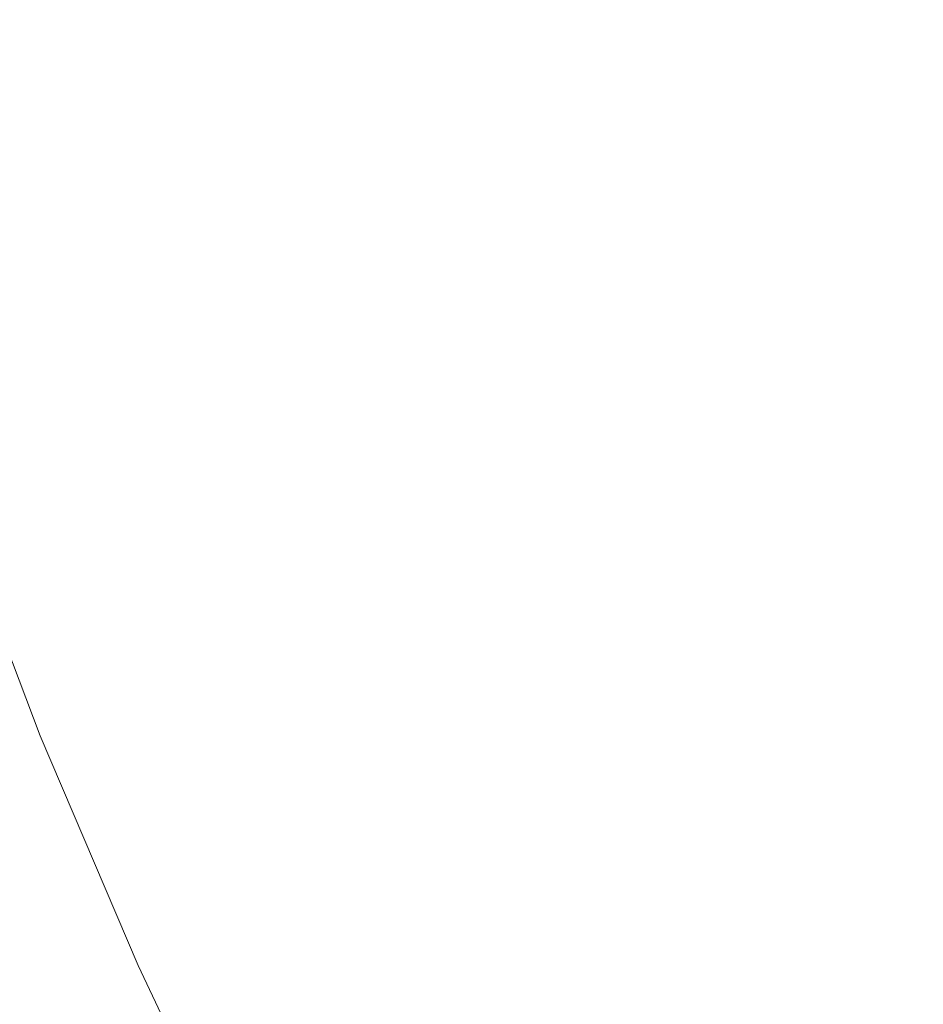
# Model space of a CAD drawing. Header units: centimetres. Extents: x -25.8 to 27.5, y 33.3 to 35.1.
# Tile 118 of 256: x -7.9724 to -7.9263, y 33.7146 to 33.7648. Entities that reach past the tile are written whole.
import ezdxf

# ---------------------------------------------------------------- set-up
doc = ezdxf.new("R2010")
doc.units = ezdxf.units.CM
doc.header["$LTSCALE"] = 2.54
doc.layers.add('Lucido design-1', color=7, linetype='Continuous')

# ---------------------------------------------------------------- blocks, each defined once
blk = doc.blocks.new('Gruppo-6-1')
at = {"color": 7, "linetype": 'Continuous', "lineweight": 9}
for points in [[(-25.69296, 35.040112, 330.586121), (-25.69296, 33.440112, 330.586121), (27.40704, 33.440112, 330.586121), (27.40704, 35.040112, 330.586121)], [(-25.69296, 35.040112, 306.619358), (-25.69296, 33.440112, 306.619358), (27.40704, 33.440112, 306.619358), (27.40704, 35.040112, 306.619358)]]:
    blk.add_3dface(points, dxfattribs=at)
for points, invisible_edges in [([(-7.941254, 33.764073, 329.794612), (-7.944257, 33.774679, 329.794612), (-7.940652, 33.775618, 329.796346), (-7.937692, 33.765164, 329.796346)], 15), ([(-7.941254, 33.764073, 305.827849), (-7.944257, 33.774679, 305.827849), (-7.940652, 33.775618, 305.829583), (-7.937692, 33.765164, 305.829583)], 15), ([(-7.944884, 33.762961, 329.793031), (-7.947931, 33.773723, 329.793031), (-7.944257, 33.774679, 329.794612), (-7.941254, 33.764073, 329.794612)], 15), ([(-7.944884, 33.762961, 305.826268), (-7.947931, 33.773723, 305.826268), (-7.944257, 33.774679, 305.827849), (-7.941254, 33.764073, 305.827849)], 15), ([(-7.948577, 33.76183, 329.791607), (-7.951669, 33.772749, 329.791607), (-7.947931, 33.773723, 329.793031), (-7.944884, 33.762961, 329.793031)], 15), ([(-7.948577, 33.76183, 305.824844), (-7.951669, 33.772749, 305.824844), (-7.947931, 33.773723, 305.826268), (-7.944884, 33.762961, 305.826268)], 15), ([(-7.952325, 33.760682, 329.790342), (-7.955463, 33.771762, 329.790342), (-7.951669, 33.772749, 329.791607), (-7.948577, 33.76183, 329.791607)], 15), ([(-7.952325, 33.760682, 305.823579), (-7.955463, 33.771762, 305.823579), (-7.951669, 33.772749, 305.824844), (-7.948577, 33.76183, 305.824844)], 15), ([(-7.956124, 33.759519, 329.789238), (-7.959308, 33.770761, 329.789238), (-7.955463, 33.771762, 329.790342), (-7.952325, 33.760682, 329.790342)], 15), ([(-7.956124, 33.759519, 305.822475), (-7.959308, 33.770761, 305.822475), (-7.955463, 33.771762, 305.823579), (-7.952325, 33.760682, 305.823579)], 15), ([(-7.959966, 33.758342, 329.788299), (-7.963196, 33.769748, 329.788299), (-7.959308, 33.770761, 329.789238), (-7.956124, 33.759519, 329.789238)], 15), ([(-7.959966, 33.758342, 305.821536), (-7.963196, 33.769748, 305.821536), (-7.959308, 33.770761, 305.822475), (-7.956124, 33.759519, 305.822475)], 15), ([(-7.963846, 33.757154, 329.787525), (-7.967123, 33.768726, 329.787525), (-7.963196, 33.769748, 329.788299), (-7.959966, 33.758342, 329.788299)], 15), ([(-7.963846, 33.757154, 305.820762), (-7.967123, 33.768726, 305.820762), (-7.963196, 33.769748, 305.821536), (-7.959966, 33.758342, 305.821536)], 15), ([(-7.924214, 33.758405, 329.802432), (-7.927473, 33.768293, 329.802432), (-7.924241, 33.769283, 329.804742), (-7.921027, 33.759531, 329.804742)], 15), ([(-7.924214, 33.758405, 305.835669), (-7.927473, 33.768293, 305.835669), (-7.924241, 33.769283, 305.837979), (-7.921027, 33.759531, 305.837979)], 15), ([(-7.967756, 33.755957, 329.786919), (-7.97108, 33.767695, 329.786919), (-7.967123, 33.768726, 329.787525), (-7.963846, 33.757154, 329.787525)], 15), ([(-7.967756, 33.755957, 305.820156), (-7.97108, 33.767695, 305.820156), (-7.967123, 33.768726, 305.820762), (-7.963846, 33.757154, 305.820762)], 15), ([(-7.92749, 33.757247, 329.800259), (-7.930796, 33.767276, 329.800259), (-7.927473, 33.768293, 329.802432), (-7.924214, 33.758405, 329.802432)], 15), ([(-7.92749, 33.757247, 305.833496), (-7.930796, 33.767276, 305.833496), (-7.927473, 33.768293, 305.835669), (-7.924214, 33.758405, 305.835669)], 15), ([(-7.97169, 33.754752, 329.786483), (-7.975062, 33.766658, 329.786483), (-7.97108, 33.767695, 329.786919), (-7.967756, 33.755957, 329.786919)], 15), ([(-7.97169, 33.754752, 305.81972), (-7.975062, 33.766658, 305.81972), (-7.97108, 33.767695, 305.820156), (-7.967756, 33.755957, 305.820156)], 15), ([(-7.930851, 33.75606, 329.798229), (-7.934204, 33.766232, 329.798229), (-7.930796, 33.767276, 329.800259), (-7.92749, 33.757247, 329.800259)], 15), ([(-7.930851, 33.75606, 305.831466), (-7.934204, 33.766232, 305.831466), (-7.930796, 33.767276, 305.833496), (-7.92749, 33.757247, 305.833496)], 15), ([(-7.975641, 33.753542, 329.786217), (-7.979061, 33.765617, 329.786217), (-7.975062, 33.766658, 329.786483), (-7.97169, 33.754752, 329.786483)], 15), ([(-7.975641, 33.753542, 305.819453), (-7.979061, 33.765617, 305.819453), (-7.975062, 33.766658, 305.81972), (-7.97169, 33.754752, 305.81972)], 15), ([(-7.93429, 33.754845, 329.796346), (-7.937692, 33.765164, 329.796346), (-7.934204, 33.766232, 329.798229), (-7.930851, 33.75606, 329.798229)], 15), ([(-7.93429, 33.754845, 305.829583), (-7.937692, 33.765164, 305.829583), (-7.934204, 33.766232, 305.831466), (-7.930851, 33.75606, 305.831466)], 15), ([(-7.937803, 33.753604, 329.794612), (-7.941254, 33.764073, 329.794612), (-7.937692, 33.765164, 329.796346), (-7.93429, 33.754845, 329.796346)], 15), ([(-7.937803, 33.753604, 305.827849), (-7.941254, 33.764073, 305.827849), (-7.937692, 33.765164, 305.829583), (-7.93429, 33.754845, 305.829583)], 15), ([(-7.941383, 33.752339, 329.793031), (-7.944884, 33.762961, 329.793031), (-7.941254, 33.764073, 329.794612), (-7.937803, 33.753604, 329.794612)], 15), ([(-7.941383, 33.752339, 305.826268), (-7.944884, 33.762961, 305.826268), (-7.941254, 33.764073, 305.827849), (-7.937803, 33.753604, 305.827849)], 15), ([(-7.945024, 33.751052, 329.791607), (-7.948577, 33.76183, 329.791607), (-7.944884, 33.762961, 329.793031), (-7.941383, 33.752339, 329.793031)], 15), ([(-7.945024, 33.751052, 305.824844), (-7.948577, 33.76183, 305.824844), (-7.944884, 33.762961, 305.826268), (-7.941383, 33.752339, 305.826268)], 15), ([(-7.948721, 33.749746, 329.790342), (-7.952325, 33.760682, 329.790342), (-7.948577, 33.76183, 329.791607), (-7.945024, 33.751052, 329.791607)], 15), ([(-7.948721, 33.749746, 305.823579), (-7.952325, 33.760682, 305.823579), (-7.948577, 33.76183, 305.824844), (-7.945024, 33.751052, 305.824844)], 15), ([(-7.952467, 33.748423, 329.789238), (-7.956124, 33.759519, 329.789238), (-7.952325, 33.760682, 329.790342), (-7.948721, 33.749746, 329.790342)], 15), ([(-7.952467, 33.748423, 305.822475), (-7.956124, 33.759519, 305.822475), (-7.952325, 33.760682, 305.823579), (-7.948721, 33.749746, 305.823579)], 15), ([(-7.956255, 33.747084, 329.788299), (-7.959966, 33.758342, 329.788299), (-7.956124, 33.759519, 329.789238), (-7.952467, 33.748423, 329.789238)], 15), ([(-7.956255, 33.747084, 305.821536), (-7.959966, 33.758342, 305.821536), (-7.956124, 33.759519, 305.822475), (-7.952467, 33.748423, 305.822475)], 15), ([(-7.960081, 33.745732, 329.787525), (-7.963846, 33.757154, 329.787525), (-7.959966, 33.758342, 329.788299), (-7.956255, 33.747084, 329.788299)], 15), ([(-7.960081, 33.745732, 305.820762), (-7.963846, 33.757154, 305.820762), (-7.959966, 33.758342, 305.821536), (-7.956255, 33.747084, 305.821536)], 15), ([(-7.923762, 33.747368, 329.800259), (-7.92749, 33.757247, 329.800259), (-7.924214, 33.758405, 329.802432), (-7.920538, 33.748664, 329.802432)], 15), ([(-7.923762, 33.747368, 305.833496), (-7.92749, 33.757247, 305.833496), (-7.924214, 33.758405, 305.835669), (-7.920538, 33.748664, 305.835669)], 15), ([(-7.963937, 33.74437, 329.786919), (-7.967756, 33.755957, 329.786919), (-7.963846, 33.757154, 329.787525), (-7.960081, 33.745732, 329.787525)], 15), ([(-7.963937, 33.74437, 305.820156), (-7.967756, 33.755957, 305.820156), (-7.963846, 33.757154, 305.820762), (-7.960081, 33.745732, 305.820762)], 15), ([(-7.927069, 33.746039, 329.798229), (-7.930851, 33.75606, 329.798229), (-7.92749, 33.757247, 329.800259), (-7.923762, 33.747368, 329.800259)], 15), ([(-7.927069, 33.746039, 305.831466), (-7.930851, 33.75606, 305.831466), (-7.92749, 33.757247, 305.833496), (-7.923762, 33.747368, 305.833496)], 15), ([(-7.967816, 33.742999, 329.786483), (-7.97169, 33.754752, 329.786483), (-7.967756, 33.755957, 329.786919), (-7.963937, 33.74437, 329.786919)], 15), ([(-7.967816, 33.742999, 305.81972), (-7.97169, 33.754752, 305.81972), (-7.967756, 33.755957, 305.820156), (-7.963937, 33.74437, 305.820156)], 15), ([(-7.930454, 33.744679, 329.796346), (-7.93429, 33.754845, 329.796346), (-7.930851, 33.75606, 329.798229), (-7.927069, 33.746039, 329.798229)], 15), ([(-7.930454, 33.744679, 305.829583), (-7.93429, 33.754845, 305.829583), (-7.930851, 33.75606, 305.831466), (-7.927069, 33.746039, 305.831466)], 15), ([(-7.933911, 33.74329, 329.794612), (-7.937803, 33.753604, 329.794612), (-7.93429, 33.754845, 329.796346), (-7.930454, 33.744679, 329.796346)], 15), ([(-7.933911, 33.74329, 305.827849), (-7.937803, 33.753604, 305.827849), (-7.93429, 33.754845, 305.829583), (-7.930454, 33.744679, 305.829583)], 15), ([(-7.971712, 33.741623, 329.786217), (-7.975641, 33.753542, 329.786217), (-7.97169, 33.754752, 329.786483), (-7.967816, 33.742999, 329.786483)], 15), ([(-7.971712, 33.741623, 305.819453), (-7.975641, 33.753542, 305.819453), (-7.97169, 33.754752, 305.81972), (-7.967816, 33.742999, 305.81972)], 15), ([(-7.975823, 33.74017, 329.786121), (-7.97981, 33.752265, 329.786121), (-7.975641, 33.753542, 329.786217), (-7.971712, 33.741623, 329.786217)], 14), ([(-7.975823, 33.74017, 305.819358), (-7.97981, 33.752265, 305.819358), (-7.975641, 33.753542, 305.819453), (-7.971712, 33.741623, 305.819453)], 14), ([(-7.937434, 33.741874, 329.793031), (-7.941383, 33.752339, 329.793031), (-7.937803, 33.753604, 329.794612), (-7.933911, 33.74329, 329.794612)], 15), ([(-7.937434, 33.741874, 305.826268), (-7.941383, 33.752339, 305.826268), (-7.937803, 33.753604, 305.827849), (-7.933911, 33.74329, 305.827849)], 15), ([(-7.941017, 33.740434, 329.791607), (-7.945024, 33.751052, 329.791607), (-7.941383, 33.752339, 329.793031), (-7.937434, 33.741874, 329.793031)], 15), ([(-7.941017, 33.740434, 305.824844), (-7.945024, 33.751052, 305.824844), (-7.941383, 33.752339, 305.826268), (-7.937434, 33.741874, 305.826268)], 15), ([(-7.944655, 33.738973, 329.790342), (-7.948721, 33.749746, 329.790342), (-7.945024, 33.751052, 329.791607), (-7.941017, 33.740434, 329.791607)], 15), ([(-7.944655, 33.738973, 305.823579), (-7.948721, 33.749746, 305.823579), (-7.945024, 33.751052, 305.824844), (-7.941017, 33.740434, 305.824844)], 15), ([(-7.948341, 33.737491, 329.789238), (-7.952467, 33.748423, 329.789238), (-7.948721, 33.749746, 329.790342), (-7.944655, 33.738973, 329.790342)], 15), ([(-7.948341, 33.737491, 305.822475), (-7.952467, 33.748423, 305.822475), (-7.948721, 33.749746, 305.823579), (-7.944655, 33.738973, 305.823579)], 15), ([(-7.95207, 33.735993, 329.788299), (-7.956255, 33.747084, 329.788299), (-7.952467, 33.748423, 329.789238), (-7.948341, 33.737491, 329.789238)], 15), ([(-7.95207, 33.735993, 305.821536), (-7.956255, 33.747084, 305.821536), (-7.952467, 33.748423, 305.822475), (-7.948341, 33.737491, 305.822475)], 15), ([(-7.922866, 33.736188, 329.798229), (-7.927069, 33.746039, 329.798229), (-7.923762, 33.747368, 329.800259), (-7.919618, 33.737656, 329.800259)], 15), ([(-7.922866, 33.736188, 305.831466), (-7.927069, 33.746039, 305.831466), (-7.923762, 33.747368, 305.833496), (-7.919618, 33.737656, 305.833496)], 15), ([(-7.955835, 33.73448, 329.787525), (-7.960081, 33.745732, 329.787525), (-7.956255, 33.747084, 329.788299), (-7.95207, 33.735993, 329.788299)], 15), ([(-7.955835, 33.73448, 305.820762), (-7.960081, 33.745732, 305.820762), (-7.956255, 33.747084, 305.821536), (-7.95207, 33.735993, 305.821536)], 15), ([(-7.959629, 33.732956, 329.786919), (-7.963937, 33.74437, 329.786919), (-7.960081, 33.745732, 329.787525), (-7.955835, 33.73448, 329.787525)], 15), ([(-7.959629, 33.732956, 305.820156), (-7.963937, 33.74437, 305.820156), (-7.960081, 33.745732, 305.820762), (-7.955835, 33.73448, 305.820762)], 15), ([(-7.92619, 33.734685, 329.796346), (-7.930454, 33.744679, 329.796346), (-7.927069, 33.746039, 329.798229), (-7.922866, 33.736188, 329.798229)], 15), ([(-7.92619, 33.734685, 305.829583), (-7.930454, 33.744679, 305.829583), (-7.927069, 33.746039, 305.831466), (-7.922866, 33.736188, 305.831466)], 15), ([(-7.963447, 33.731422, 329.786483), (-7.967816, 33.742999, 329.786483), (-7.963937, 33.74437, 329.786919), (-7.959629, 33.732956, 329.786919)], 15), ([(-7.963447, 33.731422, 305.81972), (-7.967816, 33.742999, 305.81972), (-7.963937, 33.74437, 305.820156), (-7.959629, 33.732956, 305.820156)], 15), ([(-7.929584, 33.733151, 329.794612), (-7.933911, 33.74329, 329.794612), (-7.930454, 33.744679, 329.796346), (-7.92619, 33.734685, 329.796346)], 15), ([(-7.929584, 33.733151, 305.827849), (-7.933911, 33.74329, 305.827849), (-7.930454, 33.744679, 305.829583), (-7.92619, 33.734685, 305.829583)], 15), ([(-7.933044, 33.731587, 329.793031), (-7.937434, 33.741874, 329.793031), (-7.933911, 33.74329, 329.794612), (-7.929584, 33.733151, 329.794612)], 15), ([(-7.933044, 33.731587, 305.826268), (-7.937434, 33.741874, 305.826268), (-7.933911, 33.74329, 305.827849), (-7.929584, 33.733151, 305.827849)], 15), ([(-7.967281, 33.729881, 329.786217), (-7.971712, 33.741623, 329.786217), (-7.967816, 33.742999, 329.786483), (-7.963447, 33.731422, 329.786483)], 15), ([(-7.967281, 33.729881, 305.819453), (-7.971712, 33.741623, 305.819453), (-7.967816, 33.742999, 305.81972), (-7.963447, 33.731422, 305.81972)], 15), ([(-7.936563, 33.729996, 329.791607), (-7.941017, 33.740434, 329.791607), (-7.937434, 33.741874, 329.793031), (-7.933044, 33.731587, 329.793031)], 15), ([(-7.936563, 33.729996, 305.824844), (-7.941017, 33.740434, 305.824844), (-7.937434, 33.741874, 305.826268), (-7.933044, 33.731587, 305.826268)], 15), ([(-7.971327, 33.728255, 329.786121), (-7.975823, 33.74017, 329.786121), (-7.971712, 33.741623, 329.786217), (-7.967281, 33.729881, 329.786217)], 14), ([(-7.971327, 33.728255, 305.819358), (-7.975823, 33.74017, 305.819358), (-7.971712, 33.741623, 305.819453), (-7.967281, 33.729881, 305.819453)], 14), ([(-7.940136, 33.728382, 329.790342), (-7.944655, 33.738973, 329.790342), (-7.941017, 33.740434, 329.791607), (-7.936563, 33.729996, 329.791607)], 15), ([(-7.940136, 33.728382, 305.823579), (-7.944655, 33.738973, 305.823579), (-7.941017, 33.740434, 305.824844), (-7.936563, 33.729996, 305.824844)], 15), ([(-25.69296, 33.440112, 329.786121), (-7.975823, 33.74017, 329.786121), (-7.971327, 33.728255, 329.786121)], 9), ([(-25.69296, 33.440112, 305.819358), (-7.975823, 33.74017, 305.819358), (-7.971327, 33.728255, 305.819358)], 9), ([(-7.943756, 33.726745, 329.789238), (-7.948341, 33.737491, 329.789238), (-7.944655, 33.738973, 329.790342), (-7.940136, 33.728382, 329.790342)], 15), ([(-7.943756, 33.726745, 305.822475), (-7.948341, 33.737491, 305.822475), (-7.944655, 33.738973, 305.823579), (-7.940136, 33.728382, 305.823579)], 15), ([(-7.947418, 33.72509, 329.788299), (-7.95207, 33.735993, 329.788299), (-7.948341, 33.737491, 329.789238), (-7.943756, 33.726745, 329.789238)], 15), ([(-7.947418, 33.72509, 305.821536), (-7.95207, 33.735993, 305.821536), (-7.948341, 33.737491, 305.822475), (-7.943756, 33.726745, 305.822475)], 15), ([(-7.951115, 33.723419, 329.787525), (-7.955835, 33.73448, 329.787525), (-7.95207, 33.735993, 329.788299), (-7.947418, 33.72509, 329.788299)], 15), ([(-7.951115, 33.723419, 305.820762), (-7.955835, 33.73448, 305.820762), (-7.95207, 33.735993, 305.821536), (-7.947418, 33.72509, 305.821536)], 15), ([(-7.924832, 33.723205, 329.794612), (-7.929584, 33.733151, 329.794612), (-7.92619, 33.734685, 329.796346), (-7.921505, 33.724882, 329.796346)], 15), ([(-7.924832, 33.723205, 305.827849), (-7.929584, 33.733151, 305.827849), (-7.92619, 33.734685, 305.829583), (-7.921505, 33.724882, 305.829583)], 15), ([(-7.954841, 33.721734, 329.786919), (-7.959629, 33.732956, 329.786919), (-7.955835, 33.73448, 329.787525), (-7.951115, 33.723419, 329.787525)], 15), ([(-7.954841, 33.721734, 305.820156), (-7.959629, 33.732956, 305.820156), (-7.955835, 33.73448, 305.820762), (-7.951115, 33.723419, 305.820762)], 15), ([(-7.95859, 33.72004, 329.786483), (-7.963447, 33.731422, 329.786483), (-7.959629, 33.732956, 329.786919), (-7.954841, 33.721734, 329.786919)], 15), ([(-7.95859, 33.72004, 305.81972), (-7.963447, 33.731422, 305.81972), (-7.959629, 33.732956, 305.820156), (-7.954841, 33.721734, 305.820156)], 15), ([(-7.928222, 33.721495, 329.793031), (-7.933044, 33.731587, 329.793031), (-7.929584, 33.733151, 329.794612), (-7.924832, 33.723205, 329.794612)], 15), ([(-7.928222, 33.721495, 305.826268), (-7.933044, 33.731587, 305.826268), (-7.929584, 33.733151, 305.827849), (-7.924832, 33.723205, 305.827849)], 15), ([(-7.962356, 33.718337, 329.786217), (-7.967281, 33.729881, 329.786217), (-7.963447, 33.731422, 329.786483), (-7.95859, 33.72004, 329.786483)], 15), ([(-7.962356, 33.718337, 305.819453), (-7.967281, 33.729881, 305.819453), (-7.963447, 33.731422, 305.81972), (-7.95859, 33.72004, 305.81972)], 15), ([(-7.93167, 33.719757, 329.791607), (-7.936563, 33.729996, 329.791607), (-7.933044, 33.731587, 329.793031), (-7.928222, 33.721495, 329.793031)], 15), ([(-7.93167, 33.719757, 305.824844), (-7.936563, 33.729996, 305.824844), (-7.933044, 33.731587, 305.826268), (-7.928222, 33.721495, 305.826268)], 15), ([(-7.966329, 33.716542, 329.786121), (-7.971327, 33.728255, 329.786121), (-7.967281, 33.729881, 329.786217), (-7.962356, 33.718337, 329.786217)], 14), ([(-7.966329, 33.716542, 305.819358), (-7.971327, 33.728255, 305.819358), (-7.967281, 33.729881, 305.819453), (-7.962356, 33.718337, 305.819453)], 14), ([(-7.935171, 33.717992, 329.790342), (-7.940136, 33.728382, 329.790342), (-7.936563, 33.729996, 329.791607), (-7.93167, 33.719757, 329.791607)], 15), ([(-7.935171, 33.717992, 305.823579), (-7.940136, 33.728382, 305.823579), (-7.936563, 33.729996, 305.824844), (-7.93167, 33.719757, 305.824844)], 15), ([(-7.971327, 33.728255, 329.786121), (-7.966329, 33.716542, 329.786121), (-25.69296, 33.440112, 329.786121)], 10), ([(-7.971327, 33.728255, 305.819358), (-7.966329, 33.716542, 305.819358), (-25.69296, 33.440112, 305.819358)], 10), ([(-7.938718, 33.716203, 329.789238), (-7.943756, 33.726745, 329.789238), (-7.940136, 33.728382, 329.790342), (-7.935171, 33.717992, 329.790342)], 15), ([(-7.938718, 33.716203, 305.822475), (-7.943756, 33.726745, 305.822475), (-7.940136, 33.728382, 305.823579), (-7.935171, 33.717992, 305.823579)], 15), ([(-7.942307, 33.714394, 329.788299), (-7.947418, 33.72509, 329.788299), (-7.943756, 33.726745, 329.789238), (-7.938718, 33.716203, 329.789238)], 15), ([(-7.942307, 33.714394, 305.821536), (-7.947418, 33.72509, 305.821536), (-7.943756, 33.726745, 305.822475), (-7.938718, 33.716203, 305.822475)], 15), ([(-7.945929, 33.712567, 329.787525), (-7.951115, 33.723419, 329.787525), (-7.947418, 33.72509, 329.788299), (-7.942307, 33.714394, 329.788299)], 15), ([(-7.945929, 33.712567, 305.820762), (-7.951115, 33.723419, 305.820762), (-7.947418, 33.72509, 305.821536), (-7.942307, 33.714394, 305.821536)], 15), ([(-7.949581, 33.710726, 329.786919), (-7.954841, 33.721734, 329.786919), (-7.951115, 33.723419, 329.787525), (-7.945929, 33.712567, 329.787525)], 15), ([(-7.949581, 33.710726, 305.820156), (-7.954841, 33.721734, 305.820156), (-7.951115, 33.723419, 305.820762), (-7.945929, 33.712567, 305.820762)], 15), ([(-7.922976, 33.711618, 329.793031), (-7.928222, 33.721495, 329.793031), (-7.924832, 33.723205, 329.794612), (-7.919661, 33.713469, 329.794612)], 15), ([(-7.922976, 33.711618, 305.826268), (-7.928222, 33.721495, 305.826268), (-7.924832, 33.723205, 305.827849), (-7.919661, 33.713469, 305.827849)], 15), ([(-7.953255, 33.708874, 329.786483), (-7.95859, 33.72004, 329.786483), (-7.954841, 33.721734, 329.786919), (-7.949581, 33.710726, 329.786919)], 15), ([(-7.953255, 33.708874, 305.81972), (-7.95859, 33.72004, 305.81972), (-7.954841, 33.721734, 305.820156), (-7.949581, 33.710726, 305.820156)], 15), ([(-7.926347, 33.709734, 329.791607), (-7.93167, 33.719757, 329.791607), (-7.928222, 33.721495, 329.793031), (-7.922976, 33.711618, 329.793031)], 15), ([(-7.926347, 33.709734, 305.824844), (-7.93167, 33.719757, 305.824844), (-7.928222, 33.721495, 305.826268), (-7.922976, 33.711618, 305.826268)], 15), ([(-7.956945, 33.707014, 329.786217), (-7.962356, 33.718337, 329.786217), (-7.95859, 33.72004, 329.786483), (-7.953255, 33.708874, 329.786483)], 15), ([(-7.956945, 33.707014, 305.819453), (-7.962356, 33.718337, 305.819453), (-7.95859, 33.72004, 305.81972), (-7.953255, 33.708874, 305.81972)], 15), ([(-7.92977, 33.707822, 329.790342), (-7.935171, 33.717992, 329.790342), (-7.93167, 33.719757, 329.791607), (-7.926347, 33.709734, 329.791607)], 15), ([(-7.92977, 33.707822, 305.823579), (-7.935171, 33.717992, 305.823579), (-7.93167, 33.719757, 305.824844), (-7.926347, 33.709734, 305.824844)], 15), ([(-7.960838, 33.705051, 329.786121), (-7.966329, 33.716542, 329.786121), (-7.962356, 33.718337, 329.786217), (-7.956945, 33.707014, 329.786217)], 14), ([(-7.960838, 33.705051, 305.819358), (-7.966329, 33.716542, 305.819358), (-7.962356, 33.718337, 305.819453), (-7.956945, 33.707014, 305.819453)], 14), ([(-7.933238, 33.705885, 329.789238), (-7.938718, 33.716203, 329.789238), (-7.935171, 33.717992, 329.790342), (-7.92977, 33.707822, 329.790342)], 15), ([(-7.933238, 33.705885, 305.822475), (-7.938718, 33.716203, 305.822475), (-7.935171, 33.717992, 305.823579), (-7.92977, 33.707822, 305.823579)], 15), ([(-25.69296, 33.440112, 329.786121), (-7.966329, 33.716542, 329.786121), (-7.960838, 33.705051, 329.786121)], 9), ([(-7.966329, 33.716542, 305.819358), (-7.960838, 33.705051, 305.819358), (-25.69296, 33.440112, 305.819358)], 10), ([(-7.936746, 33.703925, 329.788299), (-7.942307, 33.714394, 329.788299), (-7.938718, 33.716203, 329.789238), (-7.933238, 33.705885, 329.789238)], 15), ([(-7.936746, 33.703925, 305.821536), (-7.942307, 33.714394, 305.821536), (-7.938718, 33.716203, 305.822475), (-7.933238, 33.705885, 305.822475)], 15)]:
    blk.add_3dface(points, dxfattribs=dict(at, invisible_edges=invisible_edges))

msp = doc.modelspace()

# ---------------------------------------------------------------- block references
at = {"layer": 'Lucido design-1', "color": 7}
msp.add_blockref('Gruppo-6-1', (0, 0), dxfattribs=at)

doc.saveas('drawing.dxf')
